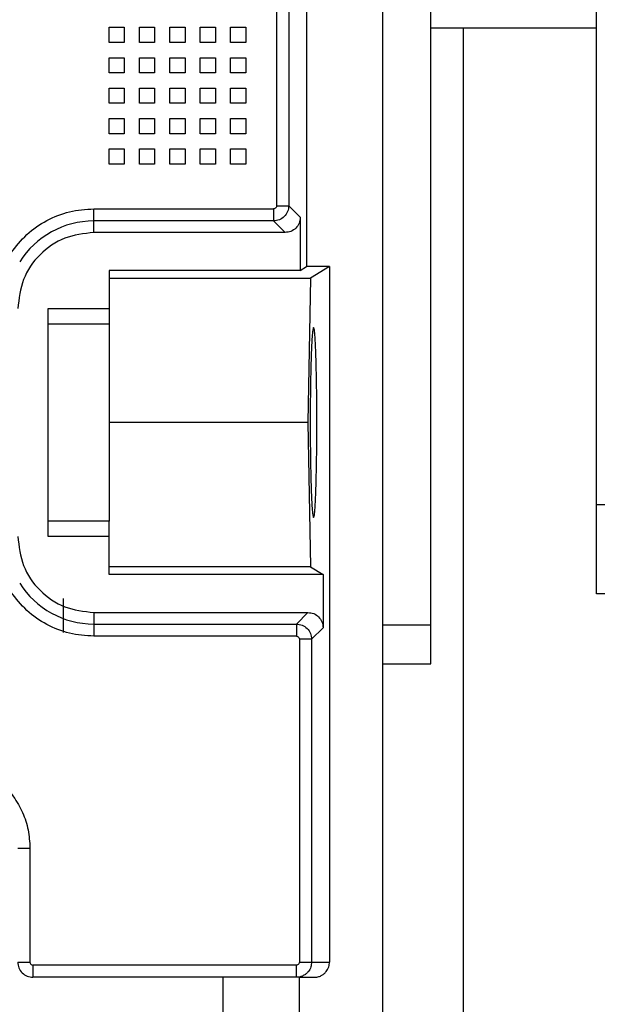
# Model space of a CAD drawing. Header units: inches. Extents: x 170 to 312, y 215 to 248.
# Tile 28 of 216: x 182.1739 to 182.2674, y 224.2867 to 224.4461. Entities that reach past the tile are written whole.
import ezdxf

# ---------------------------------------------------------------- set-up
doc = ezdxf.new("R2010")
doc.units = ezdxf.units.IN
doc.header["$LTSCALE"] = 0.25
doc.header["$MEASUREMENT"] = 0
doc.layers.add('ANNOTATIONS', color=1, linetype='Continuous')
doc.layers.add('STANDARD MOTOR RH', color=7, linetype='Continuous')
doc.styles.add('ARIAL', font='arial.ttf', dxfattribs={"height": 0.09375})
doc.dimstyles.new('STANDARD$0', dxfattribs={"dimtxt": 0.09375, "dimasz": 0.09375, "dimexe": 0.03125, "dimexo": 0.046875, "dimgap": 0.09, "dimtad": 0, "dimtih": 1, "dimtoh": 1, "dimdec": 4, "dimzin": 0, "dimdsep": 46, "dimtxsty": 'ARIAL', "dimcen": 0.09, "dimadec": 0, "dimazin": 0, "dimtfac": 1, "dimtdec": 4, "dimtofl": 0, "dimtmove": 0, "dimatfit": 1, "dimfxl": 1, "dimtolj": 1, "dimtzin": 0, "dimarcsym": 0})

# ---------------------------------------------------------------- blocks, each defined once
blk = doc.blocks.new('*D264')
at = {"layer": 'ANNOTATIONS', "color": 0, "lineweight": -2, "transparency": 16777216}
for p, q in [((181.3000684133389, 223.5853893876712), (181.3000684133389, 225.1525490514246)), ((182.3936869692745, 224.5784115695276), (182.3936869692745, 225.1525490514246)), ((181.3938184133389, 225.1212990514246), (181.561767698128, 225.1212990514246)), ((182.2999369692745, 225.1212990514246), (182.1319876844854, 225.1212990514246))]:
    blk.add_line(p, q, dxfattribs=at)
at = {"layer": 'ANNOTATIONS', "color": 0, "transparency": 16777216}
for points in [[(181.3938184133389, 225.1369240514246), (181.3938184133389, 225.1056740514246), (181.3000684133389, 225.1212990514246)], [(182.2999369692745, 225.1369240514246), (182.2999369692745, 225.1056740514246), (182.3936869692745, 225.1212990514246)]]:
    blk.add_solid(points, dxfattribs=at)
at = {"layer": 'defpoints', "color": 0, "transparency": 16777216}
for p in [(181.3000684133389, 225.1212990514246), (182.3936869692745, 224.5315365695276), (181.3000684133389, 223.5385143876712)]:
    blk.add_point(p, dxfattribs=at)
at = {"layer": 'ANNOTATIONS', "color": 0, "transparency": 16777216, "insert": (181.8468776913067, 225.1212990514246), "char_height": 0.09375, "attachment_point": 5, "style": 'ARIAL'}
blk.add_mtext('\\A1;17 3/8"', dxfattribs=at)
blk = doc.blocks.new('*D277')
at = {"layer": 'ANNOTATIONS', "color": 0, "lineweight": -2, "transparency": 16777216}
for p, q in [((181.3000695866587, 223.5853893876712), (181.3000695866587, 225.5862628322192)), ((182.5234424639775, 225.0116590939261), (182.5234424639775, 225.5862628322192)), ((181.3938195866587, 225.5550128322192), (181.7306599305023, 225.5550128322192)), ((182.4296924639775, 225.5550128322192), (182.0928521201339, 225.5550128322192))]:
    blk.add_line(p, q, dxfattribs=at)
at = {"layer": 'ANNOTATIONS', "color": 0, "transparency": 16777216}
for points in [[(181.3938195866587, 225.5706378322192), (181.3938195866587, 225.5393878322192), (181.3000695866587, 225.5550128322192)], [(182.4296924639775, 225.5706378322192), (182.4296924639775, 225.5393878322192), (182.5234424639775, 225.5550128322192)]]:
    blk.add_solid(points, dxfattribs=at)
at = {"layer": 'defpoints', "color": 0, "transparency": 16777216}
for p in [(182.5234424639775, 225.5550128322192), (182.5234424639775, 224.9647840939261), (181.3000695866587, 223.5385143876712)]:
    blk.add_point(p, dxfattribs=at)
at = {"layer": 'ANNOTATIONS', "color": 0, "transparency": 16777216, "insert": (181.9117560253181, 225.5550128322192), "char_height": 0.09375, "attachment_point": 5, "style": 'ARIAL'}
blk.add_mtext('\\A1;20"', dxfattribs=at)

msp = doc.modelspace()

# ---------------------------------------------------------------- linework, layer by layer
at = {"layer": 'STANDARD MOTOR RH'}
for p, q in [((182.2404667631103, 224.3418483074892), (182.2404667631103, 224.7182005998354)), ((182.2672458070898, 224.3532019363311), (182.2672458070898, 224.6919505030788)), ((182.232654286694, 224.1889823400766), (182.232654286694, 224.6015743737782)), ((182.2203510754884, 224.5200755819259), (182.2203510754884, 224.4061462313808)), ((182.2154856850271, 224.4855559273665), (182.2154856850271, 224.4159950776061)), ((182.2174529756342, 224.4855559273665), (182.2174529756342, 224.4159950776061)), ((182.1883629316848, 224.4448874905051), (182.1908235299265, 224.4448874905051)), ((182.1883629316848, 224.4424270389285), (182.1883629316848, 224.4448874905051)), ((182.1908235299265, 224.4448874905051), (182.1908235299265, 224.4424270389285)), ((182.1932842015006, 224.4448874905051), (182.1957447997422, 224.4448874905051)), ((182.1932842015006, 224.4424270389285), (182.1932842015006, 224.4448874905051)), ((182.1957447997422, 224.4448874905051), (182.1957447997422, 224.4424270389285)), ((182.1982054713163, 224.4424270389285), (182.1982054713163, 224.4448874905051)), ((182.1982054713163, 224.4448874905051), (182.200666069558, 224.4448874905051)), ((182.200666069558, 224.4448874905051), (182.200666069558, 224.4424270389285)), ((182.2031266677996, 224.4424270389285), (182.2031266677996, 224.4448874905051)), ((182.2031266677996, 224.4448874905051), (182.2055873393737, 224.4448874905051)), ((182.2055873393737, 224.4448874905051), (182.2055873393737, 224.4424270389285)), ((182.2080479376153, 224.4448874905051), (182.2105086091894, 224.4448874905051)), ((182.2080479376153, 224.4424270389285), (182.2080479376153, 224.4448874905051)), ((182.2105086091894, 224.4448874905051), (182.2105086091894, 224.4424270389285)), ((182.2672458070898, 224.4447648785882), (182.2404667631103, 224.4447648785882)), ((182.245757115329, 224.1463673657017), (182.245757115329, 224.4447648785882)), ((182.1908235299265, 224.4424270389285), (182.1883629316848, 224.4424270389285)), ((182.1957447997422, 224.4424270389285), (182.1932842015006, 224.4424270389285)), ((182.200666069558, 224.4424270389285), (182.1982054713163, 224.4424270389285)), ((182.2055873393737, 224.4424270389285), (182.2031266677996, 224.4424270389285)), ((182.2105086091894, 224.4424270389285), (182.2080479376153, 224.4424270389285)), ((182.1883629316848, 224.4399665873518), (182.1908235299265, 224.4399665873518)), ((182.1883629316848, 224.4375055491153), (182.1883629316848, 224.4399665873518)), ((182.1908235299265, 224.4399665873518), (182.1908235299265, 224.4375055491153)), ((182.1932842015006, 224.4375055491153), (182.1932842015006, 224.4399665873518)), ((182.1932842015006, 224.4399665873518), (182.1957447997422, 224.4399665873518)), ((182.1957447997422, 224.4399665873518), (182.1957447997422, 224.4375055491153)), ((182.1982054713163, 224.4375055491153), (182.1982054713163, 224.4399665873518)), ((182.1982054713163, 224.4399665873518), (182.200666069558, 224.4399665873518)), ((182.200666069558, 224.4399665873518), (182.200666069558, 224.4375055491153)), ((182.2031266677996, 224.4375055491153), (182.2031266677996, 224.4399665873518)), ((182.2031266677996, 224.4399665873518), (182.2055873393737, 224.4399665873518)), ((182.2055873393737, 224.4399665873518), (182.2055873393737, 224.4375055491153)), ((182.2080479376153, 224.4375055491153), (182.2080479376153, 224.4399665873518)), ((182.2080479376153, 224.4399665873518), (182.2105086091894, 224.4399665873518)), ((182.2105086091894, 224.4399665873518), (182.2105086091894, 224.4375055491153)), ((182.1908235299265, 224.4375055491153), (182.1883629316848, 224.4375055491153)), ((182.1957447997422, 224.4375055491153), (182.1932842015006, 224.4375055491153)), ((182.200666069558, 224.4375055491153), (182.1982054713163, 224.4375055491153)), ((182.2055873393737, 224.4375055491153), (182.2031266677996, 224.4375055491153)), ((182.2105086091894, 224.4375055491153), (182.2080479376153, 224.4375055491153)), ((182.1883629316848, 224.432584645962), (182.1883629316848, 224.4350450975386)), ((182.1883629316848, 224.4350450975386), (182.1908235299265, 224.4350450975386)), ((182.1908235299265, 224.4350450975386), (182.1908235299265, 224.432584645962)), ((182.1932842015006, 224.432584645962), (182.1932842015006, 224.4350450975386)), ((182.1932842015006, 224.4350450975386), (182.1957447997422, 224.4350450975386)), ((182.1957447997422, 224.4350450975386), (182.1957447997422, 224.432584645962)), ((182.1982054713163, 224.4350450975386), (182.200666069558, 224.4350450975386)), ((182.1982054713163, 224.432584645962), (182.1982054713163, 224.4350450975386)), ((182.200666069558, 224.4350450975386), (182.200666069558, 224.432584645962)), ((182.2031266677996, 224.4350450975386), (182.2055873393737, 224.4350450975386)), ((182.2031266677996, 224.432584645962), (182.2031266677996, 224.4350450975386)), ((182.2055873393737, 224.4350450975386), (182.2055873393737, 224.432584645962)), ((182.2080479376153, 224.432584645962), (182.2080479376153, 224.4350450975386)), ((182.2080479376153, 224.4350450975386), (182.2105086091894, 224.4350450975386)), ((182.2105086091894, 224.4350450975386), (182.2105086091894, 224.432584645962)), ((182.1908235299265, 224.432584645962), (182.1883629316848, 224.432584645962)), ((182.1957447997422, 224.432584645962), (182.1932842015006, 224.432584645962)), ((182.200666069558, 224.432584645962), (182.1982054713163, 224.432584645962)), ((182.2055873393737, 224.432584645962), (182.2031266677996, 224.432584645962)), ((182.2105086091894, 224.432584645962), (182.2080479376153, 224.432584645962)), ((182.1883629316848, 224.4301236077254), (182.1908235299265, 224.4301236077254)), ((182.1883629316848, 224.4276631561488), (182.1883629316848, 224.4301236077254)), ((182.1908235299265, 224.4301236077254), (182.1908235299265, 224.4276631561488)), ((182.1932842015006, 224.4301236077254), (182.1957447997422, 224.4301236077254)), ((182.1932842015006, 224.4276631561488), (182.1932842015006, 224.4301236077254)), ((182.1957447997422, 224.4301236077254), (182.1957447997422, 224.4276631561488)), ((182.1982054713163, 224.4301236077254), (182.200666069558, 224.4301236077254)), ((182.1982054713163, 224.4276631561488), (182.1982054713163, 224.4301236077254)), ((182.200666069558, 224.4301236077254), (182.200666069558, 224.4276631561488)), ((182.2031266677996, 224.4276631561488), (182.2031266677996, 224.4301236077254)), ((182.2031266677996, 224.4301236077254), (182.2055873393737, 224.4301236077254)), ((182.2055873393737, 224.4301236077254), (182.2055873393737, 224.4276631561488)), ((182.2080479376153, 224.4276631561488), (182.2080479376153, 224.4301236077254)), ((182.2080479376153, 224.4301236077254), (182.2105086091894, 224.4301236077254)), ((182.2105086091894, 224.4301236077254), (182.2105086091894, 224.4276631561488)), ((182.1908235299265, 224.4276631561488), (182.1883629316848, 224.4276631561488)), ((182.1957447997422, 224.4276631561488), (182.1932842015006, 224.4276631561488)), ((182.200666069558, 224.4276631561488), (182.1982054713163, 224.4276631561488)), ((182.2055873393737, 224.4276631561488), (182.2031266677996, 224.4276631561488)), ((182.2105086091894, 224.4276631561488), (182.2080479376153, 224.4276631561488)), ((182.1883629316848, 224.4227416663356), (182.1883629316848, 224.4252027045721)), ((182.1883629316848, 224.4252027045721), (182.1908235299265, 224.4252027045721)), ((182.1908235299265, 224.4252027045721), (182.1908235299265, 224.4227416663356)), ((182.1932842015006, 224.4252027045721), (182.1957447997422, 224.4252027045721)), ((182.1932842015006, 224.4227416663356), (182.1932842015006, 224.4252027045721)), ((182.1957447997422, 224.4252027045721), (182.1957447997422, 224.4227416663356)), ((182.1982054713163, 224.4252027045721), (182.200666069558, 224.4252027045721)), ((182.1982054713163, 224.4227416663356), (182.1982054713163, 224.4252027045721)), ((182.200666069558, 224.4252027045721), (182.200666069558, 224.4227416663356)), ((182.2031266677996, 224.4252027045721), (182.2055873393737, 224.4252027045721)), ((182.2031266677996, 224.4227416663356), (182.2031266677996, 224.4252027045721)), ((182.2055873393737, 224.4252027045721), (182.2055873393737, 224.4227416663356)), ((182.2080479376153, 224.4227416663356), (182.2080479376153, 224.4252027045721)), ((182.2080479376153, 224.4252027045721), (182.2105086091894, 224.4252027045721)), ((182.2105086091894, 224.4252027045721), (182.2105086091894, 224.4227416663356)), ((182.1908235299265, 224.4227416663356), (182.1883629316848, 224.4227416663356)), ((182.1957447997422, 224.4227416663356), (182.1932842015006, 224.4227416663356)), ((182.200666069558, 224.4227416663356), (182.1982054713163, 224.4227416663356)), ((182.2055873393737, 224.4227416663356), (182.2031266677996, 224.4227416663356)), ((182.2105086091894, 224.4227416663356), (182.2080479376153, 224.4227416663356)), ((182.2154856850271, 224.4159950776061), (182.2174529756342, 224.4159950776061)), ((182.2174529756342, 224.4159950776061), (182.2193200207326, 224.4141283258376)), ((182.1859022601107, 224.4116690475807), (182.1859022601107, 224.4155034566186)), ((182.1859022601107, 224.4155034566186), (182.2149938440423, 224.4155034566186)), ((182.2149938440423, 224.4135363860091), (182.1859022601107, 224.4135363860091)), ((182.2149938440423, 224.4135363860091), (182.2168608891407, 224.4116690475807)), ((182.2193200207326, 224.4141283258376), (182.2193200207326, 224.4055173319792)), ((182.2168608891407, 224.4116690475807), (182.1859022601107, 224.4116690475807)), ((182.2193200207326, 224.4055173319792), (182.1883629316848, 224.4055173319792)), ((182.1883629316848, 224.4055173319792), (182.1883629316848, 224.3968858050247)), ((182.2193200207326, 224.4055173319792), (182.2203510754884, 224.4061462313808)), ((182.2240420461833, 224.4061462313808), (182.2203510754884, 224.4061462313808)), ((182.2240420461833, 224.4061462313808), (182.22099295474, 224.4042871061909)), ((182.2240420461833, 224.4061462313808), (182.2240420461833, 224.2935591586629)), ((182.1883629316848, 224.4042871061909), (182.22099295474, 224.4042871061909)), ((182.22099295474, 224.4042871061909), (182.2205216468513, 224.380911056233)), ((182.1785203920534, 224.3624564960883), (182.1785203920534, 224.3993662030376)), ((182.1785203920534, 224.3993662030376), (182.1883629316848, 224.3993662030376)), ((182.1785203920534, 224.3968858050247), (182.1883629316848, 224.3968858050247)), ((182.2205216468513, 224.380911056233), (182.1883629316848, 224.380911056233)), ((182.2205216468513, 224.380911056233), (182.22099295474, 224.3575350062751)), ((182.2731833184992, 224.3675751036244), (182.2672458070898, 224.3675751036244)), ((182.1883629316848, 224.3649368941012), (182.1785203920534, 224.3649368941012)), ((182.1883629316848, 224.3563047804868), (182.1883629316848, 224.3649368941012)), ((182.1883629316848, 224.3624564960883), (182.1785203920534, 224.3624564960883)), ((182.22099295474, 224.3575350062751), (182.1883629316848, 224.3575350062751)), ((182.22099295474, 224.3575350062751), (182.223010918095, 224.3563047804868)), ((182.223010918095, 224.3563047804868), (182.1883629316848, 224.3563047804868)), ((182.223010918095, 224.3563047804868), (182.223010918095, 224.3476943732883)), ((182.1809810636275, 224.3469393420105), (182.1809810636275, 224.3524451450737)), ((182.2731833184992, 224.3532019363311), (182.2672458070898, 224.3532019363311)), ((182.1859022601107, 224.3501536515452), (182.2205517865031, 224.3501536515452)), ((182.1859022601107, 224.3501536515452), (182.1859022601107, 224.3463192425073)), ((182.2205517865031, 224.3501536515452), (182.2186848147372, 224.3482863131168)), ((182.1859022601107, 224.3482863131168), (182.2186848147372, 224.3482863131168)), ((182.223010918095, 224.3476943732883), (182.2211439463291, 224.34582703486)), ((182.2404667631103, 224.3480979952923), (182.232654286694, 224.3480979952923)), ((182.2186848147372, 224.3463192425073), (182.1859022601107, 224.3463192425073)), ((182.2211439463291, 224.34582703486), (182.2191765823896, 224.34582703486)), ((182.2191765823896, 224.34582703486), (182.2191765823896, 224.2935591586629)), ((182.2211439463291, 224.34582703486), (182.2211439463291, 224.2935591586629)), ((182.232654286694, 224.3418483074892), (182.2404667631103, 224.3418483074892)), ((182.1735991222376, 224.3120137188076), (182.1755676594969, 224.3120137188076)), ((182.1755676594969, 224.3120137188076), (182.1755676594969, 224.2935591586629)), ((182.1735991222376, 224.2935591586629), (182.1755676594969, 224.2935591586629)), ((182.2191765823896, 224.2935591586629), (182.2240420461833, 224.2935591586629)), ((182.1760597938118, 224.2930669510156), (182.1760597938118, 224.2910981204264)), ((182.2186841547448, 224.2930669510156), (182.1760597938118, 224.2930669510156)), ((182.2186841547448, 224.2910981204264), (182.2186841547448, 224.2930669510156)), ((182.2068176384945, 224.2910981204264), (182.1760597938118, 224.2910981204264)), ((182.2068176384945, 224.284526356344), (182.2068176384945, 224.2910981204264)), ((182.2191207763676, 224.2910981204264), (182.2215799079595, 224.2910981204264)), ((182.2191207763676, 224.2910981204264), (182.2191207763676, 224.2847410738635))]:
    msp.add_line(p, q, dxfattribs=at)
for centre, radius, start, end in [((182.1859022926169, 224.3993659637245), 0.0141701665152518, 90, 147.8344107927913), ((182.1859022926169, 224.3624565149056), 0.01417016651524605, 212.1655892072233, 270)]:
    msp.add_arc(centre, radius, start, end, dxfattribs=at)
for points, knots in [([(182.2174529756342, 224.4159950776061), (182.2174157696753, 224.4156730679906), (182.2173413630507, 224.4150290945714), (182.2167726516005, 224.4142167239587), (182.2159601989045, 224.4136478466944), (182.215315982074, 224.4135735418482), (182.2149938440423, 224.4135363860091)], [0, 0, 0, 0, 0.2499754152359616, 0.4999152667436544, 0.7499346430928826, 0.9999999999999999, 0.9999999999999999, 0.9999999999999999, 0.9999999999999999]), ([(182.2154856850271, 224.4159950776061), (182.2154786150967, 224.4159303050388), (182.2154645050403, 224.4158010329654), (182.2153496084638, 224.4156399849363), (182.2151885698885, 224.4155240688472), (182.2150591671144, 224.4155103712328), (182.2149938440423, 224.4155034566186)], [0, 0, 0, 0, 0.2505282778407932, 0.5000004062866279, 0.7475980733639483, 1, 1, 1, 1]), ([(182.1724889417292, 224.408337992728), (182.1733006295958, 224.4093835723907), (182.1749239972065, 224.4114747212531), (182.1782316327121, 224.413725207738), (182.1819412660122, 224.4152229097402), (182.1845819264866, 224.4154099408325), (182.1859022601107, 224.4155034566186)], [0, 0, 0, 0, 0.2500016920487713, 0.5000008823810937, 0.7499997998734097, 1, 1, 1, 1]), ([(182.2149938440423, 224.4155034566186), (182.2149938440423, 224.4152512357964), (182.2149938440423, 224.414746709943), (182.2149938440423, 224.4141052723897), (182.2149938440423, 224.4136478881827), (182.2149938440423, 224.4135735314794), (182.2149938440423, 224.4135363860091)], [0, 0, 0, 0, 0.2500259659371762, 0.5001354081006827, 0.7502887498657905, 1, 1, 1, 1]), ([(182.2193200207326, 224.4141283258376), (182.2192831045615, 224.4138058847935), (182.2192093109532, 224.4131613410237), (182.2186402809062, 224.4123487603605), (182.2178277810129, 224.4117797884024), (182.2171831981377, 224.4117059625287), (182.2168608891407, 224.4116690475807)], [0, 0, 0, 0, 0.2501211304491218, 0.4999798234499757, 0.749976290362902, 1, 1, 1, 1]), ([(182.1859022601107, 224.4116690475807), (182.1842901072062, 224.4114841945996), (182.1810657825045, 224.411114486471), (182.1769989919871, 224.4082693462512), (182.1741540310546, 224.4042025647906), (182.1737840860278, 224.4009782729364), (182.1735991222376, 224.3993662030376)], [0, 0, 0, 0, 0.2499978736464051, 0.4999986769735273, 0.750011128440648, 1, 1, 1, 1]), ([(182.1883629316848, 224.3968858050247), (182.1883629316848, 224.396560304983), (182.1883629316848, 224.3959093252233), (182.1883629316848, 224.3921788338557), (182.1883629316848, 224.3870000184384), (182.1883629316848, 224.3809112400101), (182.1883629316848, 224.3748225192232), (182.1883629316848, 224.3696438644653), (182.1883629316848, 224.3659133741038), (182.1883629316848, 224.36526239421), (182.1883629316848, 224.3649368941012)], [0, 0, 0, 0, 0.1250078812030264, 0.2500079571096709, 0.3749972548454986, 0.5000059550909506, 0.6250027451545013, 0.749992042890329, 0.8749921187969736, 1, 1, 1, 1]), ([(182.2220012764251, 224.380911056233), (182.2219938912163, 224.3828712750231), (182.2219826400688, 224.38585761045), (182.2219154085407, 224.389431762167), (182.2218326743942, 224.3923600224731), (182.2217219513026, 224.3946224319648), (182.2215894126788, 224.3960035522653), (182.2214642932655, 224.3964436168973), (182.2213390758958, 224.3960034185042), (182.2212066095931, 224.3946224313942), (182.2210957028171, 224.3923600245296), (182.2210131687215, 224.3894317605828), (182.2209457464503, 224.3858576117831), (182.2209345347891, 224.3828712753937), (182.2209271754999, 224.380911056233)], [0, 0, 0, 0, 0.1212330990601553, 0.1846950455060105, 0.2498688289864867, 0.3548210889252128, 0.4224296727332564, 0.5000120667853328, 0.5775702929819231, 0.6451788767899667, 0.7501311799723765, 0.8153049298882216, 0.8787669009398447, 1, 1, 1, 1]), ([(182.2209271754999, 224.380911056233), (182.220934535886, 224.378951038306), (182.2209457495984, 224.3759649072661), (182.2210131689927, 224.3723909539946), (182.2210957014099, 224.3694625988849), (182.2212066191, 224.3672006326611), (182.2213390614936, 224.3658182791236), (182.2214643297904, 224.3653795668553), (182.2215892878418, 224.3658183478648), (182.2217220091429, 224.3671997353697), (182.221832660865, 224.3694626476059), (182.2219154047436, 224.3723908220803), (182.2219826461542, 224.3759645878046), (182.2219938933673, 224.3789508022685), (182.2220012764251, 224.380911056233)], [0, 0, 0, 0, 0.1212228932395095, 0.1846857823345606, 0.2498604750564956, 0.3548142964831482, 0.4224280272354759, 0.4999858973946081, 0.5775678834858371, 0.6451774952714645, 0.7501383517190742, 0.8153130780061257, 0.8787651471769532, 1, 1, 1, 1]), ([(182.1735991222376, 224.3624564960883), (182.1737840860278, 224.3608444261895), (182.1741540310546, 224.3576201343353), (182.1769989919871, 224.3535533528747), (182.1810657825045, 224.3507082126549), (182.1842901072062, 224.3503385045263), (182.1859022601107, 224.3501536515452)], [0, 0, 0, 0, 0.249988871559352, 0.5000013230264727, 0.750002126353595, 1, 1, 1, 1]), ([(182.1859022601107, 224.3463192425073), (182.1845819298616, 224.3464125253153), (182.1819412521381, 224.3465990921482), (182.1782314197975, 224.3480968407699), (182.174924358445, 224.3503479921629), (182.1733006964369, 224.3524388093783), (182.1724889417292, 224.353484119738)], [0, 0, 0, 0, 0.2499984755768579, 0.5000002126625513, 0.7500236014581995, 0.9999999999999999, 0.9999999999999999, 0.9999999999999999, 0.9999999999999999]), ([(182.2205517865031, 224.3501536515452), (182.2208740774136, 224.3501164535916), (182.2215184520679, 224.3500420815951), (182.2223316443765, 224.3494739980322), (182.2229000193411, 224.3486609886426), (182.2229739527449, 224.3480165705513), (182.223010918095, 224.3476943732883)], [0, 0, 0, 0, 0.250088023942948, 0.500015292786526, 0.750016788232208, 1, 1, 1, 1]), ([(182.2186848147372, 224.3482863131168), (182.2190069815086, 224.348249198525), (182.2196513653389, 224.348174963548), (182.2204634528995, 224.3476053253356), (182.2210323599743, 224.3467930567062), (182.2211067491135, 224.3461490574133), (182.2211439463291, 224.34582703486)], [0, 0, 0, 0, 0.2500440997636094, 0.5001272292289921, 0.750045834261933, 1, 1, 1, 1]), ([(182.2186848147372, 224.3482863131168), (182.2186848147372, 224.3482491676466), (182.2186848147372, 224.3481748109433), (182.2186848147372, 224.3477174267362), (182.2186848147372, 224.347075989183), (182.2186848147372, 224.3465714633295), (182.2186848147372, 224.3463192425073)], [0, 0, 0, 0, 0.2497112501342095, 0.4998645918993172, 0.7499740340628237, 1, 1, 1, 1]), ([(182.2186848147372, 224.3463192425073), (182.2187497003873, 224.3463122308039), (182.2188790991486, 224.3462982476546), (182.2190396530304, 224.3461826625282), (182.2191562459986, 224.346022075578), (182.2191697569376, 224.3458924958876), (182.2191765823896, 224.34582703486)], [0, 0, 0, 0, 0.2506808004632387, 0.4999223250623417, 0.7473709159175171, 1, 1, 1, 1]), ([(182.1600361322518, 224.3262296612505), (182.1610241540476, 224.3262577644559), (182.1630002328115, 224.3263139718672), (182.1659055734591, 224.3256213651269), (182.1686096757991, 224.3243898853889), (182.1710008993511, 224.3226165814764), (182.172978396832, 224.320391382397), (182.1744441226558, 224.3178065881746), (182.17538970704, 224.3149735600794), (182.1755083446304, 224.3130002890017), (182.1755676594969, 224.3120137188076)], [0, 0, 0, 0, 0.1250006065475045, 0.2500056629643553, 0.3750061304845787, 0.4999981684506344, 0.6250038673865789, 0.7499959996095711, 0.8750062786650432, 1, 1, 1, 1]), ([(182.1735991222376, 224.2935591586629), (182.1736360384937, 224.2932365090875), (182.1737098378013, 224.292591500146), (182.1742794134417, 224.2917784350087), (182.1750922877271, 224.2912087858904), (182.1757373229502, 224.2911350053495), (182.1760597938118, 224.2910981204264)], [0, 0, 0, 0, 0.2501073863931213, 0.4999898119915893, 0.7500311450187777, 1, 1, 1, 1]), ([(182.1755676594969, 224.2935591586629), (182.1755745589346, 224.2934937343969), (182.1755882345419, 224.2933640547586), (182.1757043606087, 224.2932028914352), (182.17586564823, 224.293088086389), (182.1759949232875, 224.2930740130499), (182.1760597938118, 224.2930669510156)], [0, 0, 0, 0, 0.2525138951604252, 0.5005162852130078, 0.7493579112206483, 1, 1, 1, 1]), ([(182.2211439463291, 224.2935591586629), (182.2211202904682, 224.2933009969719), (182.221069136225, 224.2927427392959), (182.2206997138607, 224.2920930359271), (182.2202471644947, 224.2916345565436), (182.2197992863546, 224.2913441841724), (182.2192685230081, 224.2911389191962), (182.2188824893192, 224.2911119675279), (182.2186841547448, 224.2910981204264)], [0, 0, 0, 0, 0.2002695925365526, 0.4330698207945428, 0.5624988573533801, 0.7000670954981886, 0.8459018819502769, 1, 1, 1, 1]), ([(182.2191765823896, 224.2935591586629), (182.2191695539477, 224.2934941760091), (182.2191555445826, 224.293364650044), (182.2190403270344, 224.2932034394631), (182.2188790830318, 224.2930875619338), (182.2187495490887, 224.2930738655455), (182.2186841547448, 224.2930669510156)], [0, 0, 0, 0, 0.2509328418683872, 0.5001691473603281, 0.7476637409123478, 1, 1, 1, 1]), ([(182.2215799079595, 224.2910981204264), (182.2217742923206, 224.2911110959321), (182.2221628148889, 224.2911370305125), (182.2226911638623, 224.2913423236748), (182.2231459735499, 224.2916345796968), (182.2235988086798, 224.2920939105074), (182.22396807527, 224.2927473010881), (182.224018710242, 224.2933030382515), (182.2240420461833, 224.2935591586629)], [0, 0, 0, 0, 0.1508898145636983, 0.3015885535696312, 0.4351222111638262, 0.5690286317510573, 0.8013799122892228, 1, 1, 1, 1]), ([(182.2191207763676, 224.2910981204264), (182.219028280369, 224.2910981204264), (182.218843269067, 224.2910981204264), (182.2174211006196, 224.2910981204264), (182.2153871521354, 224.2910981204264), (182.2129692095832, 224.2910981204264), (182.2105512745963, 224.2910981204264), (182.2085173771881, 224.2910981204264), (182.2070952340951, 224.2910981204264), (182.2069101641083, 224.2910981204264), (182.2068176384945, 224.2910981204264)], [0, 0, 0, 0, 0.1249838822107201, 0.249993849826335, 0.3749836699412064, 0.5000012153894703, 0.6250187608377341, 0.7500054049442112, 0.8750153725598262, 1, 1, 1, 1])]:
    msp.add_open_spline(points, degree=3, knots=knots, dxfattribs=at)

# ---------------------------------------------------------------- dimensions: what is measured, and where the dimension line sits
at = {"layer": 'ANNOTATIONS'}
dim = msp.add_linear_dim(base=(182.5234424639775, 225.5550128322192), p1=(181.3000695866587, 223.5385143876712), p2=(182.5234424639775, 224.9647840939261), angle=180, text='20"', dimstyle='STANDARD$0', dxfattribs=at)
dim.commit()
dim.dimension.update_dxf_attribs({"geometry": '*D277', "text_midpoint": (181.9117560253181, 225.5550128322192), "dimtype": 160})
dim = msp.add_linear_dim(base=(181.3000684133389, 225.1212990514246), p1=(182.3936869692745, 224.5315365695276), p2=(181.3000684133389, 223.5385143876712), text='17 3/8"', dimstyle='STANDARD$0', dxfattribs=at)
dim.commit()
dim.dimension.update_dxf_attribs({"geometry": '*D264', "text_midpoint": (181.8468776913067, 225.1212990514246), "dimtype": 160})

doc.saveas('drawing.dxf')
